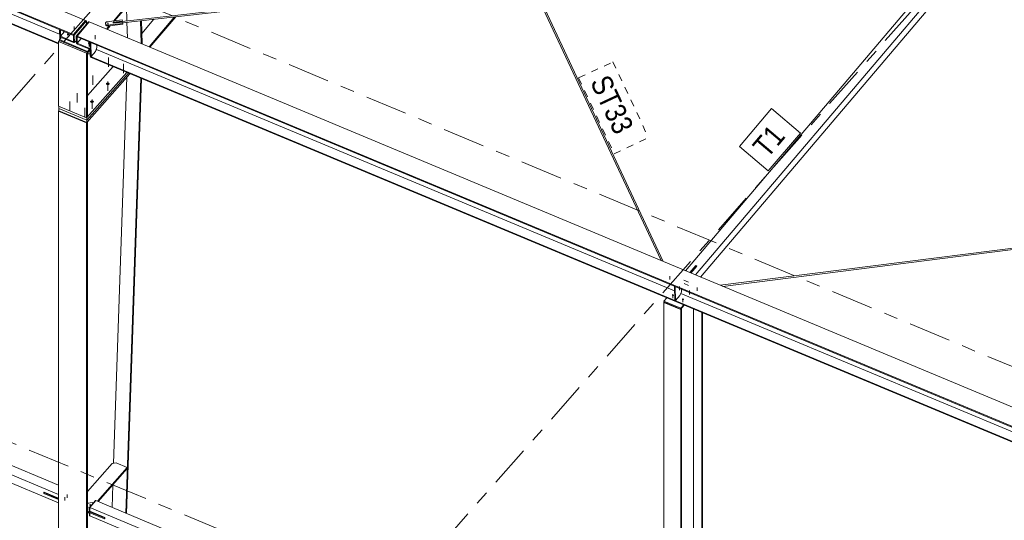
# Model space of a CAD drawing. Header units: millimetres. Extents: x -698 to 216, y -34 to 576.
# Tile 36 of 88: x -339 to -268, y 171 to 207. Entities that reach past the tile are written whole.
import ezdxf

# ---------------------------------------------------------------- set-up
doc = ezdxf.new("R2010")
doc.units = ezdxf.units.MM
for name, pattern in [('XKITLINE00', [0]), ('XKITLINE02', [4, 2, -2]), ('XKITLINE03', [6, 3, -1, 1, -1]), ('XKITLINE04', [3, 0.5, -0.5, 0.5, -0.5, 0.5, -0.5])]:
    doc.linetypes.add(name, pattern=pattern)
for name, color, linetype, lineweight in [('Element', 2, 'Continuous', 0), ('Spoina', 1, 'Continuous', 0), ('Znak elementu', 2, 'Continuous', 0), ('Śruba', 3, 'Continuous', 0)]:
    doc.layers.add(name, color=color, linetype=linetype, lineweight=lineweight)
doc.styles.add('ARIAL', font='ARIAL.TTF')

msp = doc.modelspace()

# ---------------------------------------------------------------- hatches: boundary and pattern name
at = {"layer": 'Śruba'}
for points in [[(-332.329, 206.775), (-332.34, 206.777), (-332.35, 206.781), (-332.359, 206.786), (-332.366, 206.792), (-332.372, 206.799), (-332.375, 206.807), (-332.377, 206.815), (-332.376, 206.823), (-332.373, 206.831), (-332.367, 206.838), (-332.36, 206.844), (-332.352, 206.85), (-332.342, 206.854), (-332.331, 206.856), (-332.319, 206.857), (-332.308, 206.857), (-332.297, 206.855), (-332.287, 206.851), (-332.278, 206.846), (-332.27, 206.84), (-332.265, 206.833), (-332.261, 206.825), (-332.26, 206.817), (-332.261, 206.809), (-332.264, 206.801), (-332.269, 206.794), (-332.276, 206.788), (-332.285, 206.782), (-332.295, 206.778), (-332.306, 206.776), (-332.317, 206.775)], [(-335.178, 205.967), (-335.185, 205.968), (-335.192, 205.969), (-335.199, 205.971), (-335.206, 205.973), (-335.212, 205.975), (-335.218, 205.978), (-335.224, 205.982), (-335.229, 205.985), (-335.233, 205.989), (-335.237, 205.994), (-335.24, 205.998), (-335.243, 206.003), (-335.245, 206.008), (-335.246, 206.013), (-335.247, 206.019), (-335.246, 206.024), (-335.245, 206.029), (-335.244, 206.034), (-335.241, 206.039), (-335.238, 206.044), (-335.235, 206.048), (-335.23, 206.053), (-335.225, 206.057), (-335.22, 206.06), (-335.214, 206.063), (-335.208, 206.066), (-335.201, 206.069), (-335.195, 206.071), (-335.187, 206.072), (-335.18, 206.073), (-335.173, 206.073), (-335.165, 206.073), (-335.158, 206.073), (-335.151, 206.072), (-335.144, 206.07), (-335.137, 206.068), (-335.131, 206.065), (-335.125, 206.062), (-335.119, 206.059), (-335.114, 206.055), (-335.11, 206.051), (-335.106, 206.047), (-335.103, 206.042), (-335.1, 206.037), (-335.098, 206.032), (-335.097, 206.027), (-335.097, 206.022), (-335.097, 206.017), (-335.098, 206.012), (-335.099, 206.007), (-335.102, 206.002), (-335.105, 205.997), (-335.109, 205.992), (-335.113, 205.988), (-335.118, 205.984), (-335.123, 205.98), (-335.129, 205.977), (-335.135, 205.974), (-335.142, 205.972), (-335.149, 205.97), (-335.156, 205.969), (-335.163, 205.968), (-335.17, 205.967)], [(-333.681, 205.342), (-333.689, 205.343), (-333.696, 205.344), (-333.703, 205.346), (-333.71, 205.348), (-333.716, 205.35), (-333.722, 205.353), (-333.727, 205.357), (-333.733, 205.36), (-333.737, 205.364), (-333.741, 205.369), (-333.744, 205.373), (-333.747, 205.378), (-333.749, 205.383), (-333.75, 205.388), (-333.75, 205.394), (-333.75, 205.399), (-333.749, 205.404), (-333.747, 205.409), (-333.745, 205.414), (-333.742, 205.419), (-333.738, 205.423), (-333.734, 205.428), (-333.729, 205.432), (-333.724, 205.435), (-333.718, 205.439), (-333.712, 205.441), (-333.705, 205.444), (-333.698, 205.446), (-333.691, 205.447), (-333.684, 205.448), (-333.677, 205.448), (-333.669, 205.448), (-333.662, 205.448), (-333.655, 205.447), (-333.648, 205.445), (-333.641, 205.443), (-333.635, 205.44), (-333.629, 205.437), (-333.623, 205.434), (-333.618, 205.43), (-333.614, 205.426), (-333.61, 205.422), (-333.607, 205.417), (-333.604, 205.412), (-333.602, 205.407), (-333.601, 205.402), (-333.6, 205.397), (-333.601, 205.392), (-333.602, 205.387), (-333.603, 205.382), (-333.606, 205.377), (-333.609, 205.372), (-333.612, 205.367), (-333.617, 205.363), (-333.621, 205.359), (-333.627, 205.355), (-333.633, 205.352), (-333.639, 205.349), (-333.646, 205.347), (-333.652, 205.345), (-333.659, 205.344), (-333.667, 205.343), (-333.674, 205.342)], [(-332.348, 202.415), (-332.361, 202.416), (-332.374, 202.419), (-332.386, 202.422), (-332.398, 202.425), (-332.409, 202.43), (-332.419, 202.435), (-332.429, 202.441), (-332.438, 202.448), (-332.446, 202.455), (-332.452, 202.463), (-332.458, 202.471), (-332.462, 202.48), (-332.466, 202.488), (-332.468, 202.497), (-332.468, 202.506), (-332.468, 202.515), (-332.466, 202.524), (-332.462, 202.533), (-332.458, 202.542), (-332.452, 202.55), (-332.446, 202.557), (-332.438, 202.565), (-332.429, 202.571), (-332.419, 202.577), (-332.409, 202.583), (-332.398, 202.587), (-332.386, 202.591), (-332.374, 202.594), (-332.361, 202.596), (-332.348, 202.598), (-332.335, 202.598), (-332.322, 202.598), (-332.309, 202.596), (-332.296, 202.594), (-332.284, 202.591), (-332.272, 202.587), (-332.261, 202.583), (-332.25, 202.577), (-332.241, 202.571), (-332.232, 202.565), (-332.224, 202.557), (-332.217, 202.55), (-332.212, 202.542), (-332.207, 202.533), (-332.204, 202.524), (-332.202, 202.515), (-332.201, 202.506), (-332.202, 202.497), (-332.204, 202.488), (-332.207, 202.48), (-332.212, 202.471), (-332.217, 202.463), (-332.224, 202.455), (-332.232, 202.448), (-332.241, 202.441), (-332.25, 202.435), (-332.261, 202.43), (-332.272, 202.425), (-332.284, 202.422), (-332.296, 202.419), (-332.309, 202.416), (-332.322, 202.415), (-332.335, 202.415)], [(-333.472, 201.14), (-333.485, 201.141), (-333.498, 201.144), (-333.51, 201.147), (-333.522, 201.15), (-333.533, 201.155), (-333.543, 201.16), (-333.553, 201.166), (-333.562, 201.173), (-333.57, 201.18), (-333.576, 201.188), (-333.582, 201.196), (-333.586, 201.205), (-333.59, 201.213), (-333.592, 201.222), (-333.592, 201.231), (-333.592, 201.24), (-333.59, 201.249), (-333.586, 201.258), (-333.582, 201.266), (-333.576, 201.275), (-333.57, 201.282), (-333.562, 201.29), (-333.553, 201.296), (-333.543, 201.302), (-333.533, 201.308), (-333.522, 201.312), (-333.51, 201.316), (-333.498, 201.319), (-333.485, 201.321), (-333.472, 201.323), (-333.459, 201.323), (-333.446, 201.323), (-333.433, 201.321), (-333.42, 201.319), (-333.408, 201.316), (-333.396, 201.312), (-333.385, 201.308), (-333.374, 201.302), (-333.365, 201.296), (-333.356, 201.29), (-333.348, 201.282), (-333.341, 201.275), (-333.336, 201.266), (-333.331, 201.258), (-333.328, 201.249), (-333.326, 201.24), (-333.326, 201.231), (-333.326, 201.222), (-333.328, 201.213), (-333.331, 201.205), (-333.336, 201.196), (-333.341, 201.188), (-333.348, 201.18), (-333.356, 201.173), (-333.365, 201.166), (-333.374, 201.16), (-333.385, 201.155), (-333.396, 201.15), (-333.408, 201.147), (-333.42, 201.144), (-333.433, 201.141), (-333.446, 201.14), (-333.459, 201.14)], [(-292.049, 187.369), (-292.057, 187.37), (-292.064, 187.371), (-292.071, 187.372), (-292.077, 187.374), (-292.084, 187.377), (-292.09, 187.38), (-292.095, 187.383), (-292.1, 187.387), (-292.105, 187.391), (-292.109, 187.395), (-292.112, 187.4), (-292.115, 187.405), (-292.117, 187.41), (-292.118, 187.415), (-292.118, 187.42), (-292.118, 187.425), (-292.117, 187.431), (-292.115, 187.436), (-292.113, 187.441), (-292.11, 187.445), (-292.106, 187.45), (-292.102, 187.454), (-292.097, 187.458), (-292.092, 187.462), (-292.086, 187.465), (-292.08, 187.468), (-292.073, 187.47), (-292.066, 187.472), (-292.059, 187.474), (-292.052, 187.475), (-292.044, 187.475), (-292.037, 187.475), (-292.03, 187.474), (-292.023, 187.473), (-292.016, 187.472), (-292.009, 187.47), (-292.003, 187.467), (-291.997, 187.464), (-291.991, 187.461), (-291.986, 187.457), (-291.982, 187.453), (-291.978, 187.449), (-291.974, 187.444), (-291.972, 187.439), (-291.97, 187.434), (-291.969, 187.429), (-291.968, 187.424), (-291.968, 187.418), (-291.969, 187.413), (-291.971, 187.408), (-291.973, 187.403), (-291.977, 187.398), (-291.98, 187.394), (-291.984, 187.39), (-291.989, 187.386), (-291.995, 187.382), (-292.001, 187.379), (-292.007, 187.376), (-292.013, 187.374), (-292.02, 187.372), (-292.027, 187.37), (-292.035, 187.369), (-292.042, 187.369)], [(-291.337, 187.071), (-291.344, 187.072), (-291.351, 187.073), (-291.358, 187.075), (-291.365, 187.077), (-291.371, 187.079), (-291.377, 187.082), (-291.383, 187.086), (-291.388, 187.089), (-291.392, 187.093), (-291.396, 187.098), (-291.4, 187.102), (-291.402, 187.107), (-291.404, 187.112), (-291.405, 187.117), (-291.406, 187.123), (-291.406, 187.128), (-291.405, 187.133), (-291.403, 187.138), (-291.401, 187.143), (-291.397, 187.148), (-291.394, 187.152), (-291.39, 187.157), (-291.385, 187.161), (-291.379, 187.164), (-291.373, 187.168), (-291.367, 187.17), (-291.361, 187.173), (-291.354, 187.175), (-291.347, 187.176), (-291.339, 187.177), (-291.332, 187.177), (-291.325, 187.177), (-291.317, 187.177), (-291.31, 187.176), (-291.303, 187.174), (-291.297, 187.172), (-291.29, 187.169), (-291.284, 187.166), (-291.279, 187.163), (-291.274, 187.159), (-291.269, 187.155), (-291.265, 187.151), (-291.262, 187.146), (-291.259, 187.141), (-291.257, 187.136), (-291.256, 187.131), (-291.256, 187.126), (-291.256, 187.121), (-291.257, 187.116), (-291.259, 187.111), (-291.261, 187.106), (-291.264, 187.101), (-291.268, 187.096), (-291.272, 187.092), (-291.277, 187.088), (-291.282, 187.084), (-291.288, 187.081), (-291.294, 187.078), (-291.301, 187.076), (-291.308, 187.074), (-291.315, 187.073), (-291.322, 187.072), (-291.33, 187.071)], [(-333.773, 172.234), (-333.784, 172.236), (-333.794, 172.24), (-333.803, 172.245), (-333.81, 172.251), (-333.816, 172.258), (-333.819, 172.265), (-333.82, 172.273), (-333.819, 172.281), (-333.816, 172.288), (-333.81, 172.295), (-333.803, 172.301), (-333.794, 172.306), (-333.784, 172.31), (-333.773, 172.312), (-333.762, 172.313), (-333.75, 172.312), (-333.739, 172.31), (-333.729, 172.306), (-333.721, 172.301), (-333.713, 172.295), (-333.708, 172.288), (-333.705, 172.281), (-333.703, 172.273), (-333.705, 172.265), (-333.708, 172.258), (-333.713, 172.251), (-333.721, 172.245), (-333.729, 172.24), (-333.739, 172.236), (-333.75, 172.234), (-333.762, 172.233)], [(-333.6, 172.43), (-333.611, 172.432), (-333.621, 172.436), (-333.63, 172.441), (-333.637, 172.447), (-333.643, 172.454), (-333.646, 172.461), (-333.647, 172.469), (-333.646, 172.477), (-333.643, 172.485), (-333.637, 172.491), (-333.63, 172.498), (-333.621, 172.503), (-333.611, 172.506), (-333.6, 172.509), (-333.589, 172.509), (-333.578, 172.509), (-333.567, 172.506), (-333.556, 172.503), (-333.548, 172.498), (-333.54, 172.491), (-333.535, 172.485), (-333.532, 172.477), (-333.531, 172.469), (-333.532, 172.461), (-333.535, 172.454), (-333.54, 172.447), (-333.548, 172.441), (-333.556, 172.436), (-333.567, 172.432), (-333.578, 172.43), (-333.589, 172.429)]]:
    msp.add_hatch(color=256, dxfattribs=at).paths.add_polyline_path(points, flags=17)

# ---------------------------------------------------------------- linework, layer by layer
at = {"layer": 'Element', "linetype": 'XKITLINE00', "lineweight": 0}
for p, q in [((-419.15, 242.634), (-333.915, 207.031)), ((-420.014, 241.616), (-334.779, 206.013)), ((-420.013, 241.557), (-334.778, 205.954)), ((-419.049, 240.163), (-335.838, 205.405)), ((-419.048, 240.104), (-335.838, 205.347)), ((-331.938, 206.984), (-312.069, 230.4)), ((-331.847, 206.995), (-312.04, 230.338)), ((-376.978, 223.257), (-335.765, 206.042)), ((-291.155, 189.17), (-270.467, 213.551)), ((-290.443, 188.872), (-269.755, 213.253)), ((-269.741, 212.665), (-290.064, 188.714)), ((-331.951, 206.879), (-302.379, 210.249)), ((-331.272, 206.855), (-302.359, 210.15)), ((-292.877, 189.889), (-302.366, 210.165)), ((-292.747, 189.835), (-302.265, 210.175)), ((-330.968, 206.991), (-330.992, 208.003)), ((-329.91, 206.093), (-329.048, 207.109)), ((-329.394, 205.143), (-327.584, 207.276)), ((-329.334, 205.117), (-327.493, 207.286)), ((-334.779, 206.013), (-333.915, 207.031)), ((-334.779, 205.995), (-333.915, 207.013)), ((-333.858, 206.99), (-334.722, 205.971)), ((-334.58, 205.912), (-333.715, 206.93)), ((-333.659, 206.924), (-334.523, 205.906)), ((-333.915, 207.031), (-333.915, 207.013)), ((-333.915, 207.013), (-333.858, 206.99)), ((-333.853, 206.768), (-333.858, 206.99)), ((-333.715, 206.93), (-333.67, 206.911)), ((-333.659, 206.924), (-248.424, 171.321)), ((-332.496, 206.861), (-332.426, 206.929)), ((-332.495, 206.802), (-332.496, 206.861)), ((-332.47, 206.733), (-332.496, 206.861)), ((-332.495, 206.802), (-332.469, 206.674)), ((-332.469, 206.674), (-332.47, 206.733)), ((-332.376, 206.684), (-332.47, 206.733)), ((-332.469, 206.674), (-332.374, 206.625)), ((-332.426, 206.929), (-331.313, 207.056)), ((-332.426, 206.409), (-332.228, 206.642)), ((-331.262, 206.811), (-332.376, 206.684)), ((-332.374, 206.625), (-332.376, 206.684)), ((-332.374, 206.625), (-331.261, 206.752)), ((-332.366, 206.384), (-332.137, 206.652)), ((-331.295, 206.968), (-331.954, 206.893)), ((-331.954, 206.893), (-331.94, 206.823)), ((-331.95, 206.872), (-331.948, 206.865)), ((-331.948, 206.865), (-331.944, 206.844)), ((-331.94, 206.823), (-331.28, 206.899)), ((-331.313, 207.056), (-331.295, 206.968)), ((-331.294, 206.953), (-331.295, 206.968)), ((-331.28, 206.899), (-331.262, 206.811)), ((-331.261, 206.752), (-331.262, 206.811)), ((-330.94, 205.788), (-330.966, 206.89)), ((-329.964, 205.381), (-330.002, 207)), ((-329.892, 205.351), (-329.931, 207.008)), ((-335.756, 205.669), (-335.772, 206.369)), ((-335.77, 205.653), (-335.636, 205.811)), ((-335.705, 205.903), (-335.715, 206.345)), ((-335.431, 206.226), (-335.708, 205.899)), ((-335.708, 205.899), (-334.768, 205.507)), ((-335.707, 205.841), (-335.708, 205.899)), ((-334.767, 205.448), (-335.707, 205.841)), ((-335.701, 205.734), (-335.703, 205.839)), ((-334.778, 205.954), (-334.779, 206.013)), ((-334.768, 205.507), (-334.779, 205.995)), ((-334.722, 205.971), (-334.779, 205.995)), ((-334.71, 205.441), (-334.722, 205.971)), ((-334.567, 205.382), (-334.58, 205.912)), ((-334.58, 205.912), (-334.523, 205.888)), ((-334.523, 205.906), (-249.288, 170.303)), ((-334.523, 205.906), (-334.522, 205.847)), ((-334.511, 205.4), (-334.523, 205.888)), ((-334.522, 205.847), (-249.287, 170.244)), ((-334.511, 205.4), (-334.234, 205.727)), ((-335.769, 205.602), (-335.838, 205.524)), ((-335.838, 205.524), (-333.843, 204.691)), ((-335.838, 200.91), (-335.838, 205.524)), ((-335.769, 205.602), (-335.77, 205.653)), ((-335.77, 205.653), (-333.775, 204.819)), ((-333.774, 204.769), (-335.769, 205.602)), ((-334.767, 205.465), (-334.768, 205.507)), ((-334.768, 205.507), (-334.768, 205.507)), ((-334.768, 205.507), (-334.767, 205.448)), ((-334.71, 205.441), (-334.767, 205.465)), ((-334.767, 205.448), (-334.756, 205.461)), ((-334.572, 205.603), (-334.71, 205.441)), ((-334.567, 205.382), (-334.51, 205.358)), ((-334.51, 205.341), (-334.511, 205.4)), ((-334.511, 205.4), (-333.571, 205.007)), ((-334.51, 205.358), (-334.511, 205.399)), ((-333.57, 204.948), (-334.51, 205.341)), ((-333.596, 205.023), (-333.606, 205.464)), ((-333.571, 205.007), (-333.568, 205.011)), ((-333.571, 205.007), (-333.57, 204.948)), ((-333.549, 205.441), (-333.527, 204.448)), ((-333.22, 204.809), (-333.115, 205.084)), ((-333.14, 204.946), (-333.142, 205.014)), ((-333.115, 205.084), (-333.119, 205.261)), ((-333.774, 204.769), (-333.843, 204.691)), ((-333.843, 204.691), (-333.843, 200.077)), ((-333.775, 204.819), (-333.641, 204.978)), ((-333.775, 204.819), (-333.773, 204.725)), ((-333.774, 204.651), (-333.729, 204.776)), ((-333.774, 200.155), (-333.774, 204.769)), ((-333.774, 204.726), (-333.773, 204.725)), ((-333.587, 204.641), (-333.774, 204.651)), ((-333.773, 204.725), (-333.594, 204.936)), ((-333.73, 204.776), (-333.729, 204.776)), ((-333.729, 204.776), (-333.59, 204.768)), ((-333.584, 204.472), (-333.595, 204.958)), ((-333.584, 204.472), (-333.527, 204.448)), ((-333.566, 204.952), (-333.57, 204.948)), ((-333.558, 204.453), (-333.553, 204.459)), ((-333.557, 204.394), (-333.558, 204.453)), ((-333.558, 204.453), (-250.347, 169.695)), ((-333.557, 204.394), (-250.347, 169.637)), ((-333.527, 204.448), (-333.22, 204.809)), ((-333.19, 204.886), (-333.14, 204.946)), ((-333.14, 204.946), (-291.922, 187.729)), ((-333.774, 201.67), (-331.96, 203.727)), ((-333.826, 200.096), (-330.984, 203.32)), ((-330.868, 203.271), (-333.826, 199.915)), ((-333.826, 199.915), (-330.868, 203.271)), ((-330.751, 203.222), (-333.826, 199.734)), ((-331.917, 175.429), (-330.967, 202.977)), ((-331.057, 171.885), (-329.986, 202.903)), ((-330.991, 171.857), (-329.921, 202.875)), ((-335.838, 200.91), (-333.843, 200.077)), ((-335.821, 200.748), (-335.821, 200.903)), ((-335.821, 200.567), (-335.838, 200.547)), ((-335.838, 200.547), (-333.843, 199.714)), ((-335.838, 139.434), (-335.838, 200.547)), ((-333.826, 199.915), (-335.821, 200.748)), ((-335.821, 200.567), (-335.821, 200.748)), ((-335.821, 200.748), (-333.826, 199.915)), ((-333.826, 199.734), (-335.821, 200.567)), ((-333.843, 200.077), (-333.774, 200.155)), ((-333.826, 199.915), (-333.826, 200.096)), ((-333.774, 199.793), (-333.843, 199.714)), ((-333.843, 199.714), (-333.843, 138.601)), ((-333.826, 199.915), (-333.826, 199.734)), ((-333.774, 138.68), (-333.774, 199.793)), ((-288.674, 188.134), (-258.712, 191.95)), ((-288.489, 188.056), (-258.691, 191.852)), ((-376.751, 190.301), (-335.838, 173.211)), ((-335.838, 173.882), (-376.319, 190.791)), ((-335.838, 172.606), (-376.751, 189.696)), ((-290.842, 189.039), (-290.413, 189.544)), ((-290.413, 189.532), (-290.413, 189.544)), ((-290.413, 189.544), (-290.328, 189.508)), ((-290.413, 189.532), (-290.834, 189.036)), ((-290.756, 189.003), (-290.328, 189.508)), ((-290.335, 189.5), (-290.413, 189.532)), ((-291.907, 187.063), (-291.929, 188.056)), ((-291.872, 188.032), (-291.85, 187.039)), ((-291.543, 187.401), (-291.438, 187.675)), ((-291.487, 187.547), (-250.273, 170.332)), ((-291.438, 187.675), (-291.442, 187.852)), ((-292.678, 186.938), (-292.7, 186.912)), ((-292.7, 186.912), (-291.489, 186.407)), ((-292.7, 121.355), (-292.7, 186.912)), ((-292.485, 187.238), (-292.68, 187.009)), ((-292.68, 187.009), (-291.469, 186.503)), ((-292.68, 187.009), (-292.678, 186.938)), ((-291.467, 186.432), (-292.678, 186.938)), ((-291.907, 187.063), (-291.85, 187.039)), ((-291.85, 187.039), (-291.543, 187.401)), ((-291.274, 186.733), (-291.469, 186.503)), ((-291.434, 186.471), (-291.489, 186.407)), ((-291.489, 186.407), (-291.489, 120.849)), ((-291.469, 186.503), (-291.467, 186.432)), ((-291.229, 186.714), (-291.467, 186.432)), ((-291.434, 120.912), (-291.434, 186.471)), ((-290.565, 155.992), (-290.565, 186.436)), ((-289.988, 154.73), (-289.988, 186.195)), ((-289.933, 154.707), (-289.933, 186.172)), ((-333.774, 173.426), (-332.024, 175.411)), ((-333.067, 172.724), (-330.947, 175.129)), ((-333.028, 172.708), (-330.947, 175.069)), ((-332.024, 175.411), (-331.738, 175.46)), ((-331.738, 175.46), (-330.947, 175.129)), ((-330.947, 175.069), (-330.947, 175.129)), ((-332.026, 172.29), (-331.97, 173.908)), ((-336.898, 173.348), (-336.877, 173.373)), ((-336.898, 173.288), (-336.898, 173.348)), ((-336.898, 173.348), (-335.838, 172.905)), ((-335.838, 172.845), (-336.898, 173.288)), ((-336.877, 173.373), (-335.838, 172.939)), ((-333.642, 172.294), (-333.21, 172.784)), ((-333.614, 172.282), (-333.181, 172.772)), ((-333.181, 172.772), (-333.614, 172.282)), ((-333.21, 172.784), (-333.181, 172.772)), ((-292.7, 155.863), (-333.181, 172.772)), ((-333.774, 172.536), (-333.724, 172.593)), ((-332.567, 171.539), (-333.774, 172.043)), ((-333.724, 172.593), (-333.438, 172.641)), ((-333.642, 172.294), (-333.642, 172.022)), ((-333.642, 172.294), (-333.614, 172.282)), ((-333.642, 172.022), (-333.614, 172.01)), ((-333.614, 172.01), (-333.614, 172.282)), ((-333.614, 172.01), (-333.614, 172.282)), ((-333.614, 172.282), (-292.7, 155.192)), ((-332.545, 171.563), (-333.614, 172.01)), ((-333.438, 172.641), (-333.363, 172.61)), ((-332.567, 171.478), (-333.774, 171.983)), ((-333.774, 171.922), (-333.735, 171.967)), ((-333.774, 171.862), (-333.696, 171.95)), ((-333.774, 171.862), (-333.774, 171.922)), ((-333.642, 171.928), (-333.642, 171.689)), ((-333.642, 171.689), (-333.614, 171.677)), ((-333.614, 171.677), (-333.614, 171.916)), ((-333.614, 171.677), (-333.614, 171.916)), ((-292.7, 154.588), (-333.614, 171.677)), ((-332.545, 171.563), (-332.567, 171.539)), ((-332.567, 171.478), (-332.567, 171.539)), ((-332.545, 171.503), (-332.567, 171.478)), ((-332.545, 171.503), (-332.545, 171.563))]:
    msp.add_line(p, q, dxfattribs=at)
at = {"layer": 'Spoina', "linetype": 'XKITLINE03', "lineweight": 0}
for p, q in [((-387.097, 146.93), (-186.505, 374.477)), ((-344.351, 129.075), (-143.759, 356.622)), ((-341.558, 213.123), (-259.432, 178.819)), ((-343.471, 178.696), (-304.622, 162.468))]:
    msp.add_line(p, q, dxfattribs=at)
at = {"layer": 'Znak elementu', "linetype": 'XKITLINE04', "lineweight": 0}
for p, q in [((-298.762, 202.926), (-296.317, 204.07)), ((-296.317, 204.07), (-293.782, 198.653)), ((-298.762, 202.926), (-296.227, 197.508)), ((-296.227, 197.508), (-293.782, 198.653))]:
    msp.add_line(p, q, dxfattribs=at)
at = {"layer": 'Znak elementu', "linetype": 'XKITLINE00', "lineweight": 0}
for p, q in [((-287.299, 198.043), (-285.012, 200.738)), ((-282.953, 198.991), (-285.012, 200.738)), ((-285.24, 196.296), (-282.953, 198.991)), ((-285.24, 196.296), (-287.299, 198.043))]:
    msp.add_line(p, q, dxfattribs=at)
at = {"layer": 'Śruba', "linetype": 'XKITLINE02', "lineweight": 0}
for p, q in [((-334.734, 206.306), (-334.741, 206.6)), ((-333.238, 205.681), (-333.245, 205.975)), ((-332.279, 204.379), (-332.279, 203.714)), ((-331.211, 203.933), (-331.211, 203.268)), ((-333.403, 203.104), (-333.403, 202.439)), ((-334.527, 201.829), (-334.527, 201.164)), ((-335.046, 201.24), (-335.046, 200.575)), ((-333.978, 200.794), (-333.978, 200.129)), ((-292.266, 188.779), (-292.26, 188.543)), ((-291.258, 188.487), (-290.937, 188.353)), ((-291.252, 188.252), (-290.931, 188.118)), ((-291.569, 188.05), (-291.563, 187.785)), ((-290.857, 187.752), (-290.851, 187.487)), ((-290.313, 187.963), (-290.307, 187.728)), ((-335.4, 173.018), (-335.4, 172.776)), ((-335.227, 173.214), (-335.227, 172.972))]:
    msp.add_line(p, q, dxfattribs=at)
at = {"layer": 'Śruba', "linetype": 'XKITLINE00', "lineweight": 0}
for p, q in [((-332.32, 206.872), (-332.314, 206.607)), ((-335.166, 205.797), (-335.173, 206.091)), ((-333.67, 205.172), (-333.677, 205.466)), ((-332.335, 202.658), (-332.335, 201.993)), ((-333.459, 201.382), (-333.459, 200.718)), ((-292.045, 187.49), (-292.039, 187.225)), ((-291.332, 187.192), (-291.326, 186.927)), ((-333.762, 172.333), (-333.762, 172.092)), ((-333.589, 172.53), (-333.589, 172.288))]:
    msp.add_line(p, q, dxfattribs=at)

# ---------------------------------------------------------------- texts
at = {"layer": 'Znak elementu', "style": 'ARIAL', "width": 0.85}
for s, rotation, p in [('ST33', -64.92185, (-297.965, 202.637)), ('T1', 49.6869, (-285.309, 197.142))]:
    msp.add_text(s, height=1.5, rotation=rotation, dxfattribs=at).set_placement(p)

doc.saveas('drawing.dxf')
